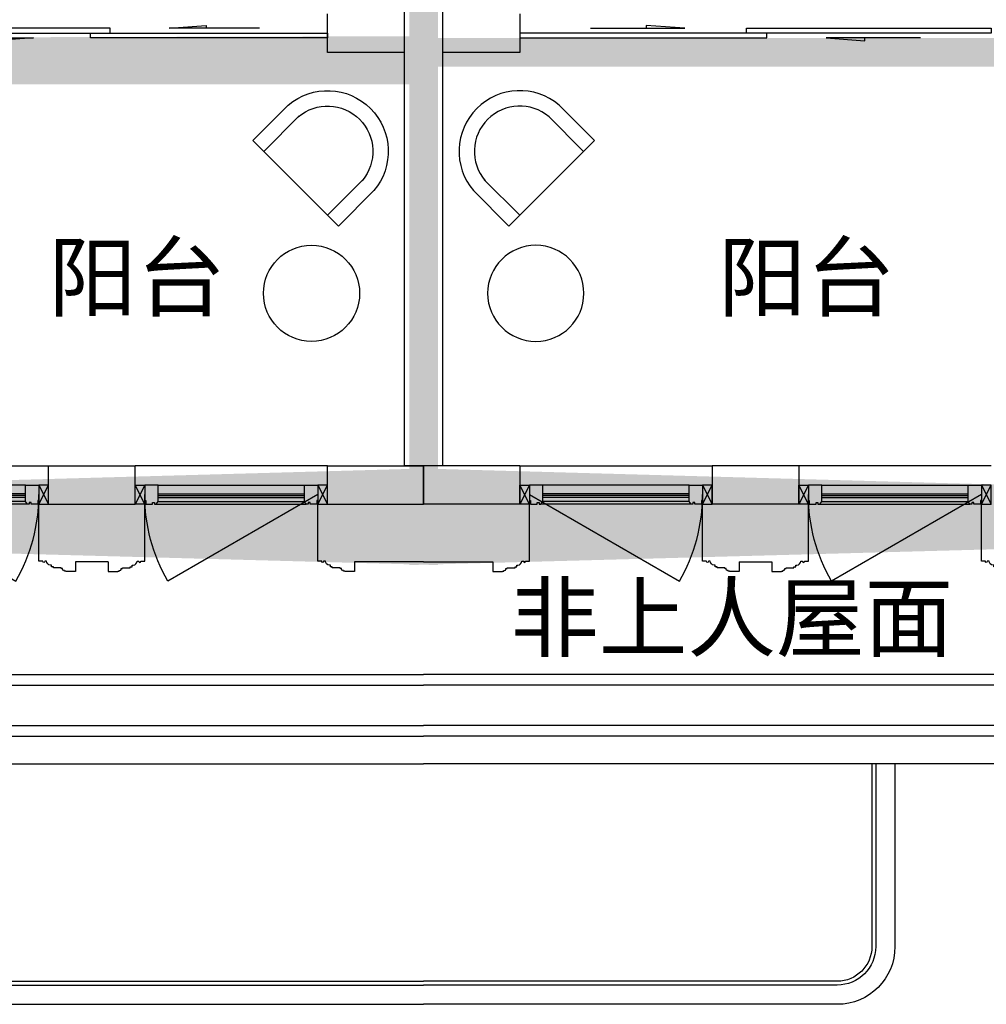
# Model space of a CAD drawing. Header units: millimetres. Extents: x 296296 to 297283, y 219875 to 220035.
# Tile 76 of 256: x 296701.88 to 296706.9, y 220007.22 to 220012.34. Entities that reach past the tile are written whole.
import ezdxf

# ---------------------------------------------------------------- set-up
doc = ezdxf.new("R2010")
doc.units = ezdxf.units.MM
doc.linetypes.add('-DASH', pattern=[0.35, 0.25, -0.1])
for name, color, linetype, lineweight in [('A-注-房间名称.....ANNO-ROOM', 251, 'Continuous', 0), ('面积-计容-住宅-0.5', 1, 'Continuous', 0), ('面积-计容-住宅-1', 1, 'Continuous', 0)]:
    doc.layers.add(name, color=color, linetype=linetype, lineweight=lineweight)
doc.styles.get("Standard").update_dxf_attribs({"font": 'arial.ttf'})

# ---------------------------------------------------------------- blocks, each defined once
blk = doc.blocks.new('4uyh5uj6kj67j75rykjtuk7tsik76ykj')
at = {"color": 253}
for p in [(853524, 422470.5), (857004.9656504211, 422470.5)]:
    blk.add_text('阳台', height=337.5886524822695, dxfattribs=at).set_placement(p)
blk = doc.blocks.new('*U1041')
at = {"color": 253}
blk.add_lwpolyline([(0, 10), (0, -40), (50.00000000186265, -40), (50.00000000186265, -37), (57.00000000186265, -37), (57.00000000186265, -34.0000000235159), (60.00000000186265, -34.0000000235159, 0.4142135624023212), (67.00000000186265, -27.0000000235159), (67.00000000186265, -24.0000000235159), (74.00000000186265, -24.0000000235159), (74.00000000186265, -21.0000000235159), (115.0000009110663, -21.00000039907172), (115.0000008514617, -16.00000011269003), (125.000000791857, -15.99999999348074), (125.0000006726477, -6.000000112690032), (130.0000015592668, -6.000000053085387, 0.4039906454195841), (150.0000010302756, 14.99999982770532), (160.0000006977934, 14.99999974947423), (160.0000006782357, 12.49999989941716, 0.9999999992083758), (170.0000008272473, 12.49999985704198), (170.0000008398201, 14.99999980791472), (190.0000014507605, 14.99999980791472), (190.0000014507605, 309.9999810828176)], format="xyb", dxfattribs=at)
blk = doc.blocks.new('*U1042')
at = {"color": 253}
for points in [[(7970.00000050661, 814.9999839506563), (7970.00000050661, 899.9999839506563), (7900.00000050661, 899.9999839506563), (7900.00000050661, 819.9999839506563), (7905.00000050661, 819.9999839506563), (7905.00000050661, 799.9999839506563), (7940.00000050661, 799.9999839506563), (7940.00000050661, 809.9999839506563), (7950.00000050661, 809.9999839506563), (7950.00000050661, 799.9999839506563), (7960.00000050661, 799.9999839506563)], [(8730.00000050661, 814.9999839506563), (8730.00000050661, 899.9999839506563), (8800.00000050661, 899.9999839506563), (8800.00000050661, 819.9999839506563), (8795.00000050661, 819.9999839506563), (8795.00000050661, 799.9999839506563), (8760.00000050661, 799.9999839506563), (8760.00000050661, 809.9999839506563), (8750.00000050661, 809.9999839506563), (8750.00000050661, 799.9999839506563), (8740.00000050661, 799.9999839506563)]]:
    blk.add_lwpolyline(points, close=True, dxfattribs=at)
for points in [[(7970.00000050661, 899.9999839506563), (8730.00000050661, 899.9999839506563)], [(7970.00000050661, 854.9999839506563), (8730.00000050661, 854.9999839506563)], [(7970.00000050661, 844.9999839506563), (8730.00000050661, 844.9999839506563)], [(7970.00000050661, 834.9999839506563), (8730.00000050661, 834.9999839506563)], [(7960.00000050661, 799.9999839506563), (8740.00000050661, 799.9999839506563)], [(7970.00000050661, 814.9999839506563), (8730.00000050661, 814.9999839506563)]]:
    blk.add_lwpolyline(points, dxfattribs=at)
blk = doc.blocks.new('185洋房外包（2F南入）-边(报建版）$0$seyesryhertyheryetrye')
at = {"color": 253}
blk.add_lwpolyline([(22072.70269624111, 23949.57976469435), (22022.70269624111, 23949.57976469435), (22022.70269624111, 23849.57976469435), (22072.70269624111, 23849.57976469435)], close=True, dxfattribs=at)
for points in [[(22022.70269624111, 23849.57976469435), (22072.70269624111, 23949.57976469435)], [(22022.70269624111, 23949.57976469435), (22072.70269732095, 23849.57976468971)]]:
    blk.add_lwpolyline(points, dxfattribs=at)
blk = doc.blocks.new('185洋房外包（2F南入）-边(报建版）')
at = {"color": 253, "linetype": 'Continuous'}
for p, q in [((30772.70266339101, 10549.57976468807), (31222.70266339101, 10549.57976468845)), ((30772.70266339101, 10549.57976468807), (30772.70266339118, 10349.57976468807)), ((31222.70266339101, 10549.57976468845), (31222.70266339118, 10349.57976468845)), ((32222.70266339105, 10549.5797646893), (32722.70266338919, 10549.57976468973)), ((32222.70266339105, 10549.5797646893), (32222.70266339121, 10349.5797646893)), ((32722.70266338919, 10549.57976468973), (32722.70266338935, 10349.57976468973)), ((30772.70266339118, 10349.57976468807), (31222.70266339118, 10349.57976468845)), ((32222.70266339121, 10349.5797646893), (32722.70266338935, 10349.57976468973))]:
    blk.add_line(p, q, dxfattribs=at)
at = {"color": 253}
for points in [[(32722.70269730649, 24299.57976449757), (18247.70266484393, 24299.57976449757), (18247.70266484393, 23699.57976411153), (16072.70266338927, 23699.57976411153), (16072.70266338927, 21764.57976613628), (15772.70266338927, 21764.57976613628), (15772.70266338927, 13634.57976324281), (16072.70266338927, 13634.57976324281), (16072.70266338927, 10499.57976526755), (19947.70266338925, 10499.57976526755), (19947.70266338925, 9599.579765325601), (28222.70266194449, 9599.57976492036), (28222.70266194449, 8999.579764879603), (32722.70269730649, 8999.579764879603)], [(29772.70266339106, 10549.57976468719), (30772.70266339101, 10549.57976468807)], [(32222.70266339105, 10549.57976468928), (31222.70266339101, 10549.57976468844)], [(31082.70266194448, 10049.5797648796), (30912.70266483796, 10049.5797648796)], [(32722.70266338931, 10049.57976405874), (32362.70266483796, 10049.57976405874)], [(28307.70266194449, 9684.579764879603), (28307.70266194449, 9084.579764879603), (29687.70266194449, 9084.579764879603), (29687.70266194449, 9144.579764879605), (32722.70269730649, 9144.579764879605)], [(28362.70266194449, 9684.579764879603), (28362.70266194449, 9139.579764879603), (29632.70266194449, 9139.579764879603), (29632.70266194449, 9199.579764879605), (32722.70269730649, 9199.579764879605)], [(28632.70266194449, 9684.579764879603), (28632.70266194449, 9409.579764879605), (32722.70269730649, 9409.579764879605)], [(28687.70266194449, 9684.579764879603), (28687.70266194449, 9464.579764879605), (32722.70269730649, 9464.579764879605)]]:
    blk.add_lwpolyline(points, dxfattribs=at)
for points in [[(29822.70266255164, 10399.5797115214), (30602.12552595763, 9949.579711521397, 0.1316524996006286), (30722.70266255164, 10399.57971864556)], [(32172.70266423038, 10399.5797115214), (31393.27980082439, 9949.579711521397, -0.1316524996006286), (31272.70266423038, 10399.57971864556)], [(30272.70266338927, 8999.579764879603), (30272.70266338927, 8049.579764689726, 0.414213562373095), (30572.70266338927, 7749.579764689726), (32722.70266338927, 7749.579764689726)], [(30372.70266338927, 8999.579764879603), (30372.70266338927, 8049.579764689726, 0.4142135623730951), (30572.70266338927, 7849.579764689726), (32722.70266338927, 7849.579764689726)], [(30392.70266338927, 8999.579764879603), (30392.70266338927, 8049.579764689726, 0.4142135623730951), (30572.70266338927, 7869.579764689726), (32722.70266338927, 7869.579764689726)]]:
    blk.add_lwpolyline(points, format="xyb", dxfattribs=at)
at = {"color": 253, "xscale": -1}
for name, p in [('185洋房外包（2F南入）-边(报建版）$0$seyesryhertyheryetrye', (51845.40535963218, -13500.00000000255)), ('*U1042', (38622.70266389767, 9549.57978074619)), ('185洋房外包（2F南入）-边(报建版）$0$seyesryhertyheryetrye', (53295.40535963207, -13500.00000000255)), ('*U1041', (30912.70266483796, 10039.57978360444)), ('*U1041', (32362.70266483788, 10039.57978360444))]:
    blk.add_blockref(name, p, dxfattribs=at)
at = {"color": 253}
for name, p in [('185洋房外包（2F南入）-边(报建版）$0$seyesryhertyheryetrye', (8699.999967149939, -13500.00000000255)), ('*U1042', (23372.70266288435, 9549.57978074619)), ('185洋房外包（2F南入）-边(报建版）$0$seyesryhertyheryetrye', (10149.99996714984, -13500.00000000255)), ('*U1041', (29632.70266194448, 10039.57978360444)), ('*U1041', (31082.70266194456, 10039.57978360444))]:
    blk.add_blockref(name, p, dxfattribs=at)
blk = doc.blocks.new('*U1066')
at = {"color": 253}
blk.add_lwpolyline([(0, 10), (0, -40), (50.00000000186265, -40), (50.00000000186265, -37), (57.00000000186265, -37), (57.00000000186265, -34.0000000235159), (60.00000000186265, -34.0000000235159, 0.4142135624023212), (67.00000000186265, -27.0000000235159), (67.00000000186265, -24.0000000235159), (74.00000000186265, -24.0000000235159), (74.00000000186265, -21.0000000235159), (115.0000009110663, -21.00000039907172), (115.0000008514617, -16.00000011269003), (125.000000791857, -15.99999999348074), (125.0000006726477, -6.000000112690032), (130.0000015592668, -6.000000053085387, 0.4039906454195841), (150.0000010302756, 14.99999982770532), (160.0000006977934, 14.99999974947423), (160.0000006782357, 12.49999989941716, 0.9999999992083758), (170.0000008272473, 12.49999985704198), (170.0000008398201, 14.99999980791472), (190.0000014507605, 14.99999980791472), (190.0000014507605, 309.9999810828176)], format="xyb", dxfattribs=at)
blk = doc.blocks.new('*U1069')
at = {"color": 253}
for points in [[(7970.00000050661, 814.9999839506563), (7970.00000050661, 899.9999839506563), (7900.00000050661, 899.9999839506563), (7900.00000050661, 819.9999839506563), (7905.00000050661, 819.9999839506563), (7905.00000050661, 799.9999839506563), (7940.00000050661, 799.9999839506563), (7940.00000050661, 809.9999839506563), (7950.00000050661, 809.9999839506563), (7950.00000050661, 799.9999839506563), (7960.00000050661, 799.9999839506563)], [(8730.00000050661, 814.9999839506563), (8730.00000050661, 899.9999839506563), (8800.00000050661, 899.9999839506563), (8800.00000050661, 819.9999839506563), (8795.00000050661, 819.9999839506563), (8795.00000050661, 799.9999839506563), (8760.00000050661, 799.9999839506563), (8760.00000050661, 809.9999839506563), (8750.00000050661, 809.9999839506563), (8750.00000050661, 799.9999839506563), (8740.00000050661, 799.9999839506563)]]:
    blk.add_lwpolyline(points, close=True, dxfattribs=at)
for points in [[(7970.00000050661, 899.9999839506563), (8730.00000050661, 899.9999839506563)], [(7970.00000050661, 854.9999839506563), (8730.00000050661, 854.9999839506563)], [(7970.00000050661, 844.9999839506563), (8730.00000050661, 844.9999839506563)], [(7970.00000050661, 834.9999839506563), (8730.00000050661, 834.9999839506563)], [(7960.00000050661, 799.9999839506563), (8740.00000050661, 799.9999839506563)], [(7970.00000050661, 814.9999839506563), (8730.00000050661, 814.9999839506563)]]:
    blk.add_lwpolyline(points, dxfattribs=at)
blk = doc.blocks.new('185洋房外包（2F南入）-中间(报建版）$0$seyesryhertyheryetrye')
at = {"color": 253}
blk.add_lwpolyline([(22072.70269624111, 23949.57976469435), (22022.70269624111, 23949.57976469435), (22022.70269624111, 23849.57976469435), (22072.70269624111, 23849.57976469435)], close=True, dxfattribs=at)
for points in [[(22022.70269624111, 23849.57976469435), (22072.70269624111, 23949.57976469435)], [(22022.70269624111, 23949.57976469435), (22072.70269732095, 23849.57976468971)]]:
    blk.add_lwpolyline(points, dxfattribs=at)
blk = doc.blocks.new('185洋房外包（2F南入）-中间(报建版）')
at = {"color": 253, "linetype": 'Continuous'}
for p, q in [((12407.36407352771, 10549.57977558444), (11907.36407352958, 10549.57977558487)), ((11907.36407352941, 10349.57977558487), (11907.36407352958, 10549.57977558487)), ((12407.36407352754, 10349.57977558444), (12407.36407352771, 10549.57977558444)), ((13857.36407352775, 10549.57977558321), (13407.36407352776, 10549.57977558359)), ((13407.36407352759, 10349.57977558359), (13407.36407352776, 10549.57977558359)), ((13857.36407352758, 10349.57977558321), (13857.36407352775, 10549.57977558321)), ((12407.36407352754, 10349.57977558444), (11907.36407352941, 10349.57977558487)), ((13857.36407352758, 10349.57977558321), (13407.36407352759, 10349.57977558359))]:
    blk.add_line(p, q, dxfattribs=at)
at = {"color": 253}
for points in [[(12407.36407352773, 10549.57977558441), (13407.36407352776, 10549.57977558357)], [(14857.36407352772, 10549.57977558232), (13857.36407352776, 10549.5797755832)], [(11907.36406884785, 10049.57976406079), (12267.36406739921, 10049.57976406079)], [(13547.36407029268, 10049.57976488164), (13717.36406739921, 10049.57976488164)], [(16322.36407029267, 9669.57976488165), (16322.36407029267, 9084.57976488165), (14942.36407029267, 9084.57976488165), (14942.36407029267, 9144.579764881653), (11907.36403493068, 9144.579764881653)], [(16267.36407029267, 9669.57976488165), (16267.36407029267, 9139.57976488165), (14997.36407029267, 9139.57976488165), (14997.36407029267, 9199.579764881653), (11907.36403493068, 9199.579764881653)], [(15997.36407029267, 9669.57976488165), (15997.36407029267, 9409.579764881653), (11907.36403493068, 9409.579764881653)], [(15942.36407029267, 9669.57976488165), (15942.36407029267, 9464.579764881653), (11907.36403493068, 9464.579764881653)], [(28007.36406885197, 9599.579765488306), (16407.36407029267, 9599.579764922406), (16407.36407029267, 8999.57976488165), (11907.36403493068, 8999.57976488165)]]:
    blk.add_lwpolyline(points, dxfattribs=at)
for points in [[(12457.36407268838, 10399.57972241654), (13236.78693609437, 9949.57972241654, 0.1316524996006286), (13357.36407268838, 10399.5797295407)], [(14807.36407436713, 10399.57972241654), (14027.94121096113, 9949.57972241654, -0.1316524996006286), (13907.36407436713, 10399.5797295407)], [(14357.36406884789, 8999.579764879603), (14357.36406884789, 8049.579764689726, -0.414213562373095), (14057.36406884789, 7749.579764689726), (11907.36406884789, 7749.579764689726)], [(14257.36406884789, 8999.579764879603), (14257.36406884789, 8049.579764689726, -0.4142135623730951), (14057.36406884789, 7849.579764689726), (11907.36406884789, 7849.579764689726)], [(14237.36406884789, 8999.579764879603), (14237.36406884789, 8049.579764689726, -0.4142135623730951), (14057.36406884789, 7869.579764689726), (11907.36406884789, 7869.579764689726)]]:
    blk.add_lwpolyline(points, format="xyb", dxfattribs=at)
at = {"color": 253, "xscale": -1}
for name, p in [('185洋房外包（2F南入）-中间(报建版）$0$seyesryhertyheryetrye', (34480.06676976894, -13499.99998910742)), ('*U1069', (21257.36407403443, 9549.579791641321)), ('185洋房外包（2F南入）-中间(报建版）$0$seyesryhertyheryetrye', (35930.06676976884, -13499.99998910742)), ('*U1066', (13547.36407029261, 10039.57978360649))]:
    blk.add_blockref(name, p, dxfattribs=at)
at = {"color": 253}
for name, p in [('185洋房外包（2F南入）-中间(报建版）$0$seyesryhertyheryetrye', (-8665.338622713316, -13499.99998910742)), ('*U1069', (6007.364073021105, 9549.579791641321)), ('*U1066', (12267.36406739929, 10039.57978360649)), ('*U1066', (13717.36406739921, 10039.57978360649))]:
    blk.add_blockref(name, p, dxfattribs=at)
blk = doc.blocks.new('185洋房-中间套（报建版）-旧规$0$洋房户型$0$0627004614060755559669DADA558A$C1E567C63')
at = {"color": 253}
blk.add_circle((250.0002034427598, 249.9997389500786), 250, dxfattribs=at)
blk = doc.blocks.new('185洋房-中间套（报建版）-旧规$0$洋房户型$0$0627004614060755559669DADA558Desk_5_ICDA')
at = {"color": 253}
for p, q in [((-4.656613e-10, 260.3188563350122), (0, 0)), ((79.99999999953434, 260.3188563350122), (80, 0)), ((549.1814918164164, 260.3030117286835), (549.1814918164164, 0)), ((629.1814918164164, 260.3030117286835), (629.1814918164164, -2.328306e-10)), ((629.1814918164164, -2.328306e-10), (0, 0))]:
    blk.add_line(p, q, dxfattribs=at)
for radius in [315.6610205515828, 235.6610205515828]:
    blk.add_arc((314.5900918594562, 234.338979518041), radius, 4.718073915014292, 175.2790403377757, dxfattribs=at)
blk = doc.blocks.new('*U1163')
at = {"color": 253, "rotation": 44.99999999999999}
blk.add_blockref('185洋房-中间套（报建版）-旧规$0$洋房户型$0$0627004614060755559669DADA558Desk_5_ICDA', (1110.160415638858, 499.9999999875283), dxfattribs=at)
at = {"color": 253, "ltscale": 500, "xscale": -1, "rotation": 90}
blk.add_blockref('185洋房-中间套（报建版）-旧规$0$洋房户型$0$0627004614060755559669DADA558A$C1E567C63', (1499.999738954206, 400.0002034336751), dxfattribs=at)
blk = doc.blocks.new('185洋房-中间套（报建版）-旧规$0$洋房户型$0$$DORLIB2D$00000131')
at = {"color": 253, "lineweight": -2}
for p, q in [((0.1499999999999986, 0.125), (0.2319490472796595, 0.1972603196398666)), ((0.2319490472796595, 0.1972603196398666), (0.2319490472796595, 0.125)), ((-0.5000000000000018, 0.125), (-0.5000000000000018, 0)), ((0.0192439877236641, 0.125), (-0.5000000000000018, 0.125)), ((0.0192439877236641, 0), (0.0192439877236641, 0.125)), ((0.3499999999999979, 0.125), (0.1499999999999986, 0.125)), ((-0.5000000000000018, 0), (0.0192439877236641, 0)), ((-0.0239902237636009, 0), (0.4999999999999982, 0)), ((-0.0239902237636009, -0.125), (-0.0239902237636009, 0)), ((0.4999999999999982, 0), (0.4999999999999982, -0.125)), ((-0.3500000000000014, -0.125), (-0.1500000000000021, -0.125)), ((-0.2319490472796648, -0.1972603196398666), (-0.2319490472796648, -0.125)), ((-0.1500000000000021, -0.125), (-0.2319490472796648, -0.1972603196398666)), ((0.4999999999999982, -0.125), (-0.0239902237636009, -0.125))]:
    blk.add_line(p, q, dxfattribs=at)
blk = doc.blocks.new('185洋房-中间套（报建版）-旧规')
at = {"color": 253, "linetype": 'Continuous'}
for p, q in [((16000.00074649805, 2350.000032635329), (16000.00189563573, 5900.000012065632)), ((16599.99993213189, 2250.000000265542), (16599.99993213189, 2450.000000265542)), ((15999.99996606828, 100.0000349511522), (16000.00074649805, 2350.00003495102)), ((16199.99996606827, 99.99996557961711), (16200.00071181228, 2250.000000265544)), ((16200.00071181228, 2250.000000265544), (16599.99993213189, 2250.000000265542)), ((15999.99996606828, 100.0000349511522), (16199.99996606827, 99.99996557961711))]:
    blk.add_line(p, q, dxfattribs=at)
at = {"color": 253, "xscale": 2350, "yscale": -200, "zscale": 200, "rotation": 180}
blk.add_blockref('185洋房-中间套（报建版）-旧规$0$洋房户型$0$$DORLIB2D$00000131', (17774.99993213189, 2350.000000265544), dxfattribs=at)
at = {"color": 253, "extrusion": (0, 0, -1), "xscale": -1, "zscale": -1, "rotation": 359.9998733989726}
blk.add_blockref('*U1163', (-15432.76450596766, 846.8766635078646), dxfattribs=at)
blk = doc.blocks.new('185洋房-边套（报建版）-旧规$0$洋房户型$0$0627004614060755559669DADA558A$C1E567C63')
at = {"color": 253}
blk.add_circle((250.0002034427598, 249.9997389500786), 250, dxfattribs=at)
blk = doc.blocks.new('185洋房-边套（报建版）-旧规$0$洋房户型$0$0627004614060755559669DADA558Desk_5_ICDA')
at = {"color": 253}
for p, q in [((-4.656613e-10, 260.3188563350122), (0, 0)), ((79.99999999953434, 260.3188563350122), (80, 0)), ((549.1814918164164, 260.3030117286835), (549.1814918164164, 0)), ((629.1814918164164, 260.3030117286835), (629.1814918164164, -2.328306e-10)), ((629.1814918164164, -2.328306e-10), (0, 0))]:
    blk.add_line(p, q, dxfattribs=at)
for radius in [315.6610205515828, 235.6610205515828]:
    blk.add_arc((314.5900918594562, 234.338979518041), radius, 4.718073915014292, 175.2790403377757, dxfattribs=at)
blk = doc.blocks.new('*U1110')
at = {"color": 253, "rotation": 44.99999999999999}
blk.add_blockref('185洋房-边套（报建版）-旧规$0$洋房户型$0$0627004614060755559669DADA558Desk_5_ICDA', (1110.160415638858, 499.9999999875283), dxfattribs=at)
at = {"color": 253, "ltscale": 500, "xscale": -1, "rotation": 90}
blk.add_blockref('185洋房-边套（报建版）-旧规$0$洋房户型$0$0627004614060755559669DADA558A$C1E567C63', (1499.999738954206, 400.0002034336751), dxfattribs=at)
blk = doc.blocks.new('185洋房-边套（报建版）-旧规$0$洋房户型$0$$DORLIB2D$00000131')
at = {"color": 253, "lineweight": -2}
for p, q in [((0.1499999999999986, 0.125), (0.2319490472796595, 0.1972603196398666)), ((0.2319490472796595, 0.1972603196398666), (0.2319490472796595, 0.125)), ((-0.5000000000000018, 0.125), (-0.5000000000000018, 0)), ((0.0192439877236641, 0.125), (-0.5000000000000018, 0.125)), ((0.0192439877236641, 0), (0.0192439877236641, 0.125)), ((0.3499999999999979, 0.125), (0.1499999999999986, 0.125)), ((-0.5000000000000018, 0), (0.0192439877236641, 0)), ((-0.0239902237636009, 0), (0.4999999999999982, 0)), ((-0.0239902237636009, -0.125), (-0.0239902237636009, 0)), ((0.4999999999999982, 0), (0.4999999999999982, -0.125)), ((-0.3500000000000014, -0.125), (-0.1500000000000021, -0.125)), ((-0.2319490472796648, -0.1972603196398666), (-0.2319490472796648, -0.125)), ((-0.1500000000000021, -0.125), (-0.2319490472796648, -0.1972603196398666)), ((0.4999999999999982, -0.125), (-0.0239902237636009, -0.125))]:
    blk.add_line(p, q, dxfattribs=at)
blk = doc.blocks.new('185洋房-边套（报建版）-旧规')
at = {"color": 253, "linetype": 'Continuous'}
for p, q in [((16199.9991856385, 2350.000032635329), (16199.99803650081, 5900.000012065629)), ((15600.00000000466, 2450.000000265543), (15600.00000000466, 2250.000000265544)), ((16199.99996606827, 100.0000349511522), (16199.9991856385, 2350.00003495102)), ((15600.00000000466, 2250.000000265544), (15999.99922032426, 2250.000000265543)), ((15999.99996606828, 99.99996557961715), (15999.99922032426, 2250.000000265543)), ((15999.99996606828, 99.99996557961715), (16199.99996606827, 100.0000349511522))]:
    blk.add_line(p, q, dxfattribs=at)
at = {"color": 253, "xscale": 2450, "yscale": 200, "zscale": 200}
blk.add_blockref('185洋房-边套（报建版）-旧规$0$洋房户型$0$$DORLIB2D$00000131', (14375.00000000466, 2350.000000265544), dxfattribs=at)
at = {"color": 253, "extrusion": (0, 0, -1), "zscale": -1, "rotation": 0.0001266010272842}
blk.add_blockref('*U1110', (-16767.23542616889, 846.8766635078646), dxfattribs=at)

msp = doc.modelspace()

# ---------------------------------------------------------------- block references
at = {"yscale": 0.001, "zscale": 0.001}
for name, p, xscale in [('185洋房外包（2F南入）-中间(报建版）', (296715.8859680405, 219999.4666216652), -0.001), ('185洋房外包（2F南入）-边(报建版）', (296736.701306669, 219999.4666216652), -0.001), ('4uyh5uj6kj67j75rykjtuk7tsik76ykj', (295848.5037488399, 219588.3577637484), 0.001)]:
    msp.add_blockref(name, p, dxfattribs=dict(at, xscale=xscale))

# ---------------------------------------------------------------- texts
at = {"layer": 'A-注-房间名称.....ANNO-ROOM'}
msp.add_text('非上人屋面', height=0.3375886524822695, dxfattribs=at).set_placement((296704.4286932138, 220009.0582637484))

# ---------------------------------------------------------------- next in the draw order: block references
at = {"xscale": -0.001, "yscale": 0.001, "zscale": 0.001}
msp.add_blockref('185洋房-中间套（报建版）-旧规', (296720.0786040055, 220009.9162014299), dxfattribs=at)

# ---------------------------------------------------------------- next in the draw order: block references
msp.add_blockref('185洋房-边套（报建版）-旧规', (296720.0786040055, 220009.9162014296), dxfattribs=at)

# ---------------------------------------------------------------- next in the draw order: linework, layer by layer
at = {"layer": '面积-计容-住宅-0.5', "color": 1, "linetype": '-DASH', "const_width": 0.15}
for points in [[(296694.8786043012, 220010.4162014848), (296694.8786043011, 220010.4162014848), (296695.0786043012, 220010.4162014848), (296695.078604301, 220012.1662014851), (296703.9786043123, 220012.1662014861), (296703.9786043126, 220009.7662014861), (296694.8786043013, 220009.766201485), (296694.8786043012, 220010.4162014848)], [(296713.0786043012, 220010.4162014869), (296713.0786043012, 220010.4162014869), (296712.8786043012, 220010.4162014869), (296712.878604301, 220012.1662014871), (296703.9786042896, 220012.1662014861), (296703.9786042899, 220009.7662014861), (296713.0786043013, 220009.7662014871), (296713.0786043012, 220010.4162014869)]]:
    msp.add_lwpolyline(points, close=True, dxfattribs=at)
at = {"layer": '面积-计容-住宅-1', "const_width": 0.15}
for points in [[(296699.6785974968, 220020.9162018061), (296695.0786040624, 220020.9162014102), (296695.0786043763, 220022.0162014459), (296693.278604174, 220022.0162014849), (296693.2786044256, 220022.7162015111), (296689.8786044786, 220022.7162014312), (296689.8786044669, 220022.1162014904), (296687.8786043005, 220022.1162014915), (296687.8786042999, 220015.8162014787), (296687.8786043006, 220015.8162014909), (296687.8786043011, 220011.0162014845), (296691.5786043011, 220011.016201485), (296691.5786043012, 220010.4162014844), (296695.0786043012, 220010.4162014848), (296695.078604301, 220012.1662014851), (296700.5786043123, 220012.1662014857), (296700.5786043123, 220012.1662014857), (296703.9786043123, 220012.1662014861), (296703.9786043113, 220017.1162014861), (296700.6786043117, 220017.1162014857), (296700.6786043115, 220019.6162014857), (296701.3786043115, 220019.6162014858), (296701.3786043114, 220020.6162013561), (296699.6785974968, 220020.6162018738)], [(296708.2786111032, 220020.9162018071), (296712.8786045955, 220020.9162014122), (296712.8786042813, 220022.016201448), (296714.6786044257, 220022.0162014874), (296714.6786041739, 220022.7162015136), (296718.0786041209, 220022.7162014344), (296718.0786041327, 220022.1162014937), (296719.5786031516, 220022.1162014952), (296719.5786031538, 220014.4162014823), (296720.2286042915, 220014.4162014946), (296720.2286042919, 220011.0162014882), (296716.3786043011, 220011.0162014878), (296716.3786043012, 220010.4162014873), (296712.8786043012, 220010.4162014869), (296712.878604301, 220012.1662014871), (296707.3786042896, 220012.1662014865), (296707.3786042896, 220012.1662014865), (296703.9786042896, 220012.1662014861), (296703.9786042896, 220017.1162014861), (296707.278604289, 220017.1162014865), (296707.2786042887, 220019.6162014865), (296706.5786042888, 220019.6162014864), (296706.5786042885, 220020.6162013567), (296708.2786111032, 220020.6162018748)]]:
    msp.add_lwpolyline(points, close=True, dxfattribs=at)

doc.saveas('drawing.dxf')
